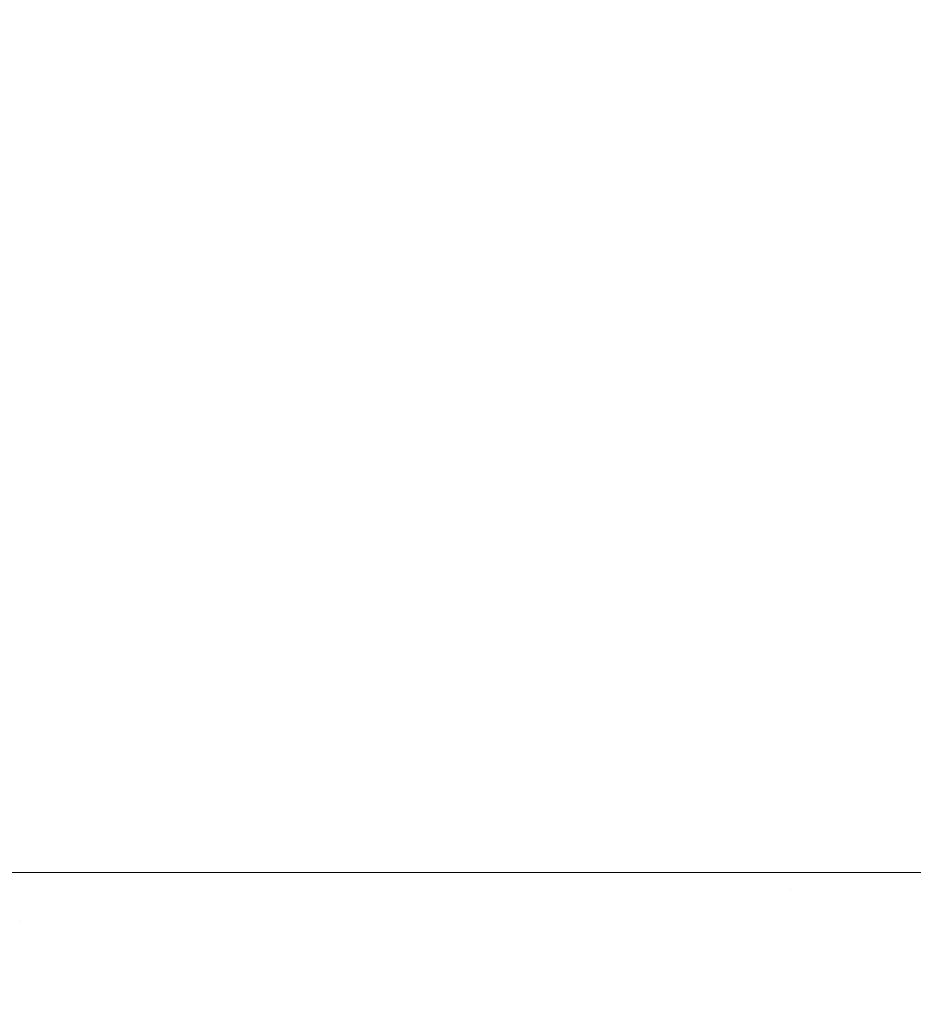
# Model space of a CAD drawing. Header units: centimetres. Extents: x -26 to 27.3, y 37.2 to 39.
# Tile 15 of 256: x -25.8971 to -25.8683, y 37.2959 to 37.3276. Entities that reach past the tile are written whole.
import ezdxf

# ---------------------------------------------------------------- set-up
doc = ezdxf.new("R2010")
doc.units = ezdxf.units.CM
doc.header["$LTSCALE"] = 2.54
doc.layers.add('Lucido design-1', color=7, linetype='Continuous')

# ---------------------------------------------------------------- blocks, each defined once
blk = doc.blocks.new('Gruppo-6-1')
at = {"color": 7, "linetype": 'Continuous', "lineweight": 9}
for points, invisible_edges in [([(-25.900628, 37.300112, -350.073923), (-25.900628, 38.900112, -350.073923), (-25.89691, 38.900112, -350.075499), (-25.89691, 37.300112, -350.075499)], 5), ([(-25.900628, 37.300112, -374.040686), (-25.900628, 38.900112, -374.040686), (-25.89691, 38.900112, -374.042262), (-25.89691, 37.300112, -374.042262)], 5), ([(-25.897079, 37.300112, -349.289902), (-25.896909, 37.300112, -349.289838), (-25.896909, 38.900112, -349.289838), (-25.897079, 38.900112, -349.289902)], 10), ([(-25.897079, 37.300112, -373.256665), (-25.896909, 37.300112, -373.256601), (-25.896909, 38.900112, -373.256601), (-25.897079, 38.900112, -373.256665)], 10), ([(-25.89691, 37.300112, -350.075499), (-25.89691, 38.900112, -350.075499), (-25.893137, 38.900112, -350.076923), (-25.893137, 37.300112, -350.076923)], 5), ([(-25.89691, 37.300112, -374.042262), (-25.89691, 38.900112, -374.042262), (-25.893137, 38.900112, -374.043686), (-25.893137, 37.300112, -374.043686)], 5), ([(-25.896909, 38.900112, -349.289838), (-25.896909, 37.300112, -349.289838), (-25.893137, 37.300112, -349.288412), (-25.893137, 38.900112, -349.288412)], 5), ([(-25.896909, 38.900112, -373.256601), (-25.896909, 37.300112, -373.256601), (-25.893137, 37.300112, -373.255175), (-25.893137, 38.900112, -373.255175)], 5), ([(-25.893083, 38.900112, -349.288392), (-25.893137, 38.900112, -349.288412), (-25.893137, 37.300112, -349.288412), (-25.893083, 37.300112, -349.288392)], 10), ([(-25.893137, 37.300112, -350.076923), (-25.893137, 38.900112, -350.076923), (-25.889314, 38.900112, -350.078192), (-25.889314, 37.300112, -350.078192)], 5), ([(-25.893083, 38.900112, -373.255155), (-25.893137, 38.900112, -373.255175), (-25.893137, 37.300112, -373.255175), (-25.893083, 37.300112, -373.255155)], 10), ([(-25.893137, 37.300112, -374.043686), (-25.893137, 38.900112, -374.043686), (-25.889314, 38.900112, -374.044955), (-25.889314, 37.300112, -374.044955)], 5), ([(-25.893083, 37.300112, -349.288392), (-25.889312, 37.300112, -349.287147), (-25.889312, 38.900112, -349.287147), (-25.893083, 38.900112, -349.288392)], 10), ([(-25.893083, 37.300112, -373.255155), (-25.889312, 37.300112, -373.253911), (-25.889312, 38.900112, -373.253911), (-25.893083, 38.900112, -373.255155)], 10), ([(-25.889314, 37.300112, -350.078192), (-25.889314, 38.900112, -350.078192), (-25.885447, 38.900112, -350.079304), (-25.885447, 37.300112, -350.079304)], 5), ([(-25.889314, 37.300112, -374.044955), (-25.889314, 38.900112, -374.044955), (-25.885447, 38.900112, -374.046067), (-25.885447, 37.300112, -374.046067)], 5), ([(-25.88902, 38.900112, -349.287051), (-25.889312, 38.900112, -349.287147), (-25.889312, 37.300112, -349.287147), (-25.88902, 37.300112, -349.287051)], 10), ([(-25.88902, 38.900112, -373.253814), (-25.889312, 38.900112, -373.253911), (-25.889312, 37.300112, -373.253911), (-25.88902, 37.300112, -373.253814)], 10), ([(-25.88902, 37.300112, -349.287051), (-25.885444, 37.300112, -349.286039), (-25.885444, 38.900112, -349.286039), (-25.88902, 38.900112, -349.287051)], 10), ([(-25.88902, 37.300112, -373.253814), (-25.885444, 37.300112, -373.252802), (-25.885444, 38.900112, -373.252802), (-25.88902, 38.900112, -373.253814)], 10), ([(-25.885447, 37.300112, -350.079304), (-25.885447, 38.900112, -350.079304), (-25.881544, 38.900112, -350.080259), (-25.881544, 37.300112, -350.080259)], 5), ([(-25.885447, 37.300112, -374.046067), (-25.885447, 38.900112, -374.046067), (-25.881544, 38.900112, -374.047022), (-25.881544, 37.300112, -374.047022)], 5), ([(-25.884898, 38.900112, -349.285885), (-25.885444, 38.900112, -349.286039), (-25.885444, 37.300112, -349.286039), (-25.884898, 37.300112, -349.285885)], 10), ([(-25.884898, 38.900112, -373.252648), (-25.885444, 38.900112, -373.252802), (-25.885444, 37.300112, -373.252802), (-25.884898, 37.300112, -373.252648)], 10), ([(-25.884898, 37.300112, -349.285885), (-25.88154, 37.300112, -349.285088), (-25.88154, 38.900112, -349.285088), (-25.884898, 38.900112, -349.285885)], 10), ([(-25.884898, 37.300112, -373.252648), (-25.88154, 37.300112, -373.251851), (-25.88154, 38.900112, -373.251851), (-25.884898, 38.900112, -373.252648)], 10), ([(-25.881544, 37.300112, -350.080259), (-25.881544, 38.900112, -350.080259), (-25.87761, 38.900112, -350.081056), (-25.87761, 37.300112, -350.081056)], 5), ([(-25.881544, 37.300112, -374.047022), (-25.881544, 38.900112, -374.047022), (-25.87761, 38.900112, -374.047819), (-25.87761, 37.300112, -374.047819)], 5), ([(-25.880723, 38.900112, -349.284894), (-25.88154, 38.900112, -349.285088), (-25.88154, 37.300112, -349.285088), (-25.880723, 37.300112, -349.284894)], 10), ([(-25.880723, 38.900112, -373.251657), (-25.88154, 38.900112, -373.251851), (-25.88154, 37.300112, -373.251851), (-25.880723, 37.300112, -373.251657)], 10), ([(-25.880723, 37.300112, -349.284894), (-25.877607, 37.300112, -349.284295), (-25.877607, 38.900112, -349.284295), (-25.880723, 38.900112, -349.284894)], 10), ([(-25.880723, 37.300112, -373.251657), (-25.877607, 37.300112, -373.251058), (-25.877607, 38.900112, -373.251058), (-25.880723, 38.900112, -373.251657)], 10), ([(-25.87761, 37.300112, -350.081056), (-25.87761, 38.900112, -350.081056), (-25.873653, 38.900112, -350.081693), (-25.873653, 37.300112, -350.081693)], 5), ([(-25.87761, 37.300112, -374.047819), (-25.87761, 38.900112, -374.047819), (-25.873653, 38.900112, -374.048456), (-25.873653, 37.300112, -374.048456)], 5), ([(-25.876502, 38.900112, -349.284083), (-25.877607, 38.900112, -349.284295), (-25.877607, 37.300112, -349.284295), (-25.876502, 37.300112, -349.284083)], 10), ([(-25.876502, 38.900112, -373.250846), (-25.877607, 38.900112, -373.251058), (-25.877607, 37.300112, -373.251058), (-25.876502, 37.300112, -373.250846)], 10), ([(-25.876502, 37.300112, -349.284083), (-25.87365, 37.300112, -349.28366), (-25.87365, 38.900112, -349.28366), (-25.876502, 38.900112, -349.284083)], 10), ([(-25.876502, 37.300112, -373.250846), (-25.87365, 37.300112, -373.250423), (-25.87365, 38.900112, -373.250423), (-25.876502, 38.900112, -373.250846)], 10), ([(-25.873653, 37.300112, -350.081693), (-25.873653, 38.900112, -350.081693), (-25.869679, 38.900112, -350.082171), (-25.869679, 37.300112, -350.082171)], 5), ([(-25.873653, 37.300112, -374.048456), (-25.873653, 38.900112, -374.048456), (-25.869679, 38.900112, -374.048934), (-25.869679, 37.300112, -374.048934)], 5), ([(-25.872243, 38.900112, -349.283452), (-25.87365, 38.900112, -349.28366), (-25.87365, 37.300112, -349.28366), (-25.872243, 37.300112, -349.283452)], 10), ([(-25.872243, 38.900112, -373.250215), (-25.87365, 38.900112, -373.250423), (-25.87365, 37.300112, -373.250423), (-25.872243, 37.300112, -373.250215)], 10), ([(-25.872243, 37.300112, -349.283452), (-25.869677, 37.300112, -349.283185), (-25.869677, 38.900112, -349.283185), (-25.872243, 38.900112, -349.283452)], 10), ([(-25.872243, 37.300112, -373.250215), (-25.869677, 37.300112, -373.249948), (-25.869677, 38.900112, -373.249948), (-25.872243, 38.900112, -373.250215)], 10), ([(-25.869679, 37.300112, -350.082171), (-25.869679, 38.900112, -350.082171), (-25.865694, 38.900112, -350.082489), (-25.865694, 37.300112, -350.082489)], 5), ([(-25.869679, 37.300112, -374.048934), (-25.869679, 38.900112, -374.048934), (-25.865694, 38.900112, -374.049252), (-25.865694, 37.300112, -374.049252)], 5), ([(-25.867953, 38.900112, -349.283005), (-25.869677, 38.900112, -349.283185), (-25.869677, 37.300112, -349.283185), (-25.867953, 37.300112, -349.283005)], 10), ([(-25.867953, 38.900112, -373.249768), (-25.869677, 38.900112, -373.249948), (-25.869677, 37.300112, -373.249948), (-25.867953, 37.300112, -373.249768)], 10), ([(-25.900965, 37.298361, -349.291579), (-25.897046, 37.298527, -349.289902), (-25.897079, 37.300112, -349.289902), (-25.900624, 37.300112, -349.291418)], 11), ([(-25.900965, 37.298361, -373.258342), (-25.897046, 37.298527, -373.256665), (-25.897079, 37.300112, -373.256665), (-25.900624, 37.300112, -373.258181)], 11), ([(-25.900591, 37.298376, -350.073923), (-25.900628, 37.300112, -350.073923), (-25.89691, 37.300112, -350.075499), (-25.896877, 37.298534, -350.075499)], 13), ([(-25.900591, 37.298376, -374.040686), (-25.900628, 37.300112, -374.040686), (-25.89691, 37.300112, -374.042262), (-25.896877, 37.298534, -374.042262)], 13), ([(-25.896909, 37.300112, -349.289838), (-25.897079, 37.300112, -349.289902), (-25.897046, 37.298527, -349.289902)], 10), ([(-25.896909, 37.300112, -373.256601), (-25.897079, 37.300112, -373.256665), (-25.897046, 37.298527, -373.256665)], 10), ([(-25.893137, 37.300112, -349.288412), (-25.896909, 37.300112, -349.289838), (-25.897046, 37.298527, -349.289902), (-25.893053, 37.298697, -349.288392)], 14), ([(-25.893137, 37.300112, -373.255175), (-25.896909, 37.300112, -373.256601), (-25.897046, 37.298527, -373.256665), (-25.893053, 37.298697, -373.255155)], 14), ([(-25.896877, 37.298534, -350.075499), (-25.89691, 37.300112, -350.075499), (-25.893137, 37.300112, -350.076923), (-25.893107, 37.298694, -350.076923)], 13), ([(-25.896877, 37.298534, -374.042262), (-25.89691, 37.300112, -374.042262), (-25.893137, 37.300112, -374.043686), (-25.893107, 37.298694, -374.043686)], 13), ([(-25.893053, 37.298697, -349.288392), (-25.893083, 37.300112, -349.288392), (-25.893137, 37.300112, -349.288412)], 9), ([(-25.893107, 37.298694, -350.076923), (-25.893137, 37.300112, -350.076923), (-25.889314, 37.300112, -350.078192), (-25.889287, 37.298857, -350.078192)], 13), ([(-25.893053, 37.298697, -373.255155), (-25.893083, 37.300112, -373.255155), (-25.893137, 37.300112, -373.255175)], 9), ([(-25.893107, 37.298694, -374.043686), (-25.893137, 37.300112, -374.043686), (-25.889314, 37.300112, -374.044955), (-25.889287, 37.298857, -374.044955)], 13), ([(-25.889312, 37.300112, -349.287147), (-25.893083, 37.300112, -349.288392), (-25.893053, 37.298697, -349.288392), (-25.888994, 37.298869, -349.287051)], 14), ([(-25.889312, 37.300112, -373.253911), (-25.893083, 37.300112, -373.255155), (-25.893053, 37.298697, -373.255155), (-25.888994, 37.298869, -373.253814)], 14), ([(-25.889287, 37.298857, -350.078192), (-25.889314, 37.300112, -350.078192), (-25.885447, 37.300112, -350.079304), (-25.885424, 37.299021, -350.079304)], 13), ([(-25.889287, 37.298857, -374.044955), (-25.889314, 37.300112, -374.044955), (-25.885447, 37.300112, -374.046067), (-25.885424, 37.299021, -374.046067)], 13), ([(-25.888994, 37.298869, -349.287051), (-25.889021, 37.300112, -349.287051), (-25.889312, 37.300112, -349.287147)], 9), ([(-25.888994, 37.298869, -373.253814), (-25.889021, 37.300112, -373.253814), (-25.889312, 37.300112, -373.253911)], 9), ([(-25.885444, 37.300112, -349.286039), (-25.889021, 37.300112, -349.287051), (-25.888994, 37.298869, -349.287051), (-25.884875, 37.299044, -349.285885)], 14), ([(-25.885444, 37.300112, -373.252802), (-25.889021, 37.300112, -373.253814), (-25.888994, 37.298869, -373.253814), (-25.884875, 37.299044, -373.252648)], 14), ([(-25.885424, 37.299021, -350.079304), (-25.885447, 37.300112, -350.079304), (-25.881544, 37.300112, -350.080259), (-25.881524, 37.299186, -350.080259)], 13), ([(-25.885424, 37.299021, -374.046067), (-25.885447, 37.300112, -374.046067), (-25.881544, 37.300112, -374.047022), (-25.881524, 37.299186, -374.047022)], 13), ([(-25.884875, 37.299044, -349.285885), (-25.884898, 37.300112, -349.285885), (-25.885444, 37.300112, -349.286039)], 9), ([(-25.884875, 37.299044, -373.252648), (-25.884898, 37.300112, -373.252648), (-25.885444, 37.300112, -373.252802)], 9), ([(-25.88154, 37.300112, -349.285088), (-25.884898, 37.300112, -349.285885), (-25.884875, 37.299044, -349.285885), (-25.880704, 37.299221, -349.284894)], 14), ([(-25.88154, 37.300112, -373.251851), (-25.884898, 37.300112, -373.252648), (-25.884875, 37.299044, -373.252648), (-25.880704, 37.299221, -373.251657)], 14), ([(-25.881524, 37.299186, -350.080259), (-25.881544, 37.300112, -350.080259), (-25.87761, 37.300112, -350.081056), (-25.877594, 37.299353, -350.081056)], 13), ([(-25.881524, 37.299186, -374.047022), (-25.881544, 37.300112, -374.047022), (-25.87761, 37.300112, -374.047819), (-25.877594, 37.299353, -374.047819)], 13), ([(-25.880704, 37.299221, -349.284894), (-25.880723, 37.300112, -349.284894), (-25.88154, 37.300112, -349.285088)], 9), ([(-25.880704, 37.299221, -373.251657), (-25.880723, 37.300112, -373.251657), (-25.88154, 37.300112, -373.251851)], 9), ([(-25.877607, 37.300112, -349.284295), (-25.880723, 37.300112, -349.284894), (-25.880704, 37.299221, -349.284894), (-25.876487, 37.2994, -349.284083)], 14), ([(-25.877607, 37.300112, -373.251058), (-25.880723, 37.300112, -373.251657), (-25.880704, 37.299221, -373.251657), (-25.876487, 37.2994, -373.250846)], 14), ([(-25.877594, 37.299353, -350.081056), (-25.87761, 37.300112, -350.081056), (-25.873653, 37.300112, -350.081693), (-25.87364, 37.299521, -350.081693)], 13), ([(-25.877594, 37.299353, -374.047819), (-25.87761, 37.300112, -374.047819), (-25.873653, 37.300112, -374.048456), (-25.87364, 37.299521, -374.048456)], 13), ([(-25.876487, 37.2994, -349.284083), (-25.876502, 37.300112, -349.284083), (-25.877607, 37.300112, -349.284295)], 9), ([(-25.876487, 37.2994, -373.250846), (-25.876502, 37.300112, -373.250846), (-25.877607, 37.300112, -373.251058)], 9), ([(-25.87365, 37.300112, -349.28366), (-25.876502, 37.300112, -349.284083), (-25.876487, 37.2994, -349.284083), (-25.872231, 37.299581, -349.283452)], 14), ([(-25.87365, 37.300112, -373.250423), (-25.876502, 37.300112, -373.250846), (-25.876487, 37.2994, -373.250846), (-25.872231, 37.299581, -373.250215)], 14), ([(-25.87364, 37.299521, -350.081693), (-25.873653, 37.300112, -350.081693), (-25.869679, 37.300112, -350.082171), (-25.86967, 37.29969, -350.082171)], 13), ([(-25.87364, 37.299521, -374.048456), (-25.873653, 37.300112, -374.048456), (-25.869679, 37.300112, -374.048934), (-25.86967, 37.29969, -374.048934)], 13), ([(-25.872231, 37.299581, -349.283452), (-25.872243, 37.300112, -349.283452), (-25.87365, 37.300112, -349.28366)], 9), ([(-25.872231, 37.299581, -373.250215), (-25.872243, 37.300112, -373.250215), (-25.87365, 37.300112, -373.250423)], 9), ([(-25.869677, 37.300112, -349.283185), (-25.872243, 37.300112, -349.283452), (-25.872231, 37.299581, -349.283452)], 10), ([(-25.869677, 37.300112, -373.249948), (-25.872243, 37.300112, -373.250215), (-25.872231, 37.299581, -373.250215)], 10), ([(-25.872231, 37.299581, -349.283452), (-25.867946, 37.299763, -349.283005), (-25.867953, 37.300112, -349.283005), (-25.869677, 37.300112, -349.283185)], 11), ([(-25.872231, 37.299581, -373.250215), (-25.867946, 37.299763, -373.249768), (-25.867953, 37.300112, -373.249768), (-25.869677, 37.300112, -373.249948)], 11), ([(-25.86967, 37.29969, -350.082171), (-25.869679, 37.300112, -350.082171), (-25.865694, 37.300112, -350.082489), (-25.865689, 37.299859, -350.082489)], 13), ([(-25.86967, 37.29969, -374.048934), (-25.869679, 37.300112, -374.048934), (-25.865694, 37.300112, -374.049252), (-25.865689, 37.299859, -374.049252)], 13), ([(-25.869643, 37.299269, -350.082171), (-25.86967, 37.29969, -350.082171), (-25.865689, 37.299859, -350.082489), (-25.865673, 37.299607, -350.082489)], 15), ([(-25.869643, 37.299269, -374.048934), (-25.86967, 37.29969, -374.048934), (-25.865689, 37.299859, -374.049252), (-25.865673, 37.299607, -374.049252)], 15), ([(-25.877546, 37.298596, -350.081056), (-25.877594, 37.299353, -350.081056), (-25.87364, 37.299521, -350.081693), (-25.873603, 37.298932, -350.081693)], 15), ([(-25.877546, 37.298596, -374.047819), (-25.877594, 37.299353, -374.047819), (-25.87364, 37.299521, -374.048456), (-25.873603, 37.298932, -374.048456)], 15), ([(-25.872198, 37.299051, -349.283452), (-25.872231, 37.299581, -349.283452), (-25.876487, 37.2994, -349.284083), (-25.876441, 37.29869, -349.284083)], 15), ([(-25.872198, 37.299051, -373.250215), (-25.872231, 37.299581, -373.250215), (-25.876487, 37.2994, -373.250846), (-25.876441, 37.29869, -373.250846)], 15), ([(-25.873603, 37.298932, -350.081693), (-25.87364, 37.299521, -350.081693), (-25.86967, 37.29969, -350.082171), (-25.869643, 37.299269, -350.082171)], 15), ([(-25.873603, 37.298932, -374.048456), (-25.87364, 37.299521, -374.048456), (-25.86967, 37.29969, -374.048934), (-25.869643, 37.299269, -374.048934)], 15), ([(-25.867924, 37.299415, -349.283005), (-25.867946, 37.299763, -349.283005), (-25.872231, 37.299581, -349.283452), (-25.872198, 37.299051, -349.283452)], 15), ([(-25.867924, 37.299415, -373.249768), (-25.867946, 37.299763, -373.249768), (-25.872231, 37.299581, -373.250215), (-25.872198, 37.299051, -373.250215)], 15), ([(-25.869598, 37.298849, -350.082171), (-25.869643, 37.299269, -350.082171), (-25.865673, 37.299607, -350.082489), (-25.865646, 37.299355, -350.082489)], 15), ([(-25.869598, 37.298849, -374.048934), (-25.869643, 37.299269, -374.048934), (-25.865673, 37.299607, -374.049252), (-25.865646, 37.299355, -374.049252)], 15), ([(-25.885355, 37.297931, -350.079304), (-25.885424, 37.299021, -350.079304), (-25.881524, 37.299186, -350.080259), (-25.881465, 37.298262, -350.080259)], 15), ([(-25.885355, 37.297931, -374.046067), (-25.885424, 37.299021, -374.046067), (-25.881524, 37.299186, -374.047022), (-25.881465, 37.298262, -374.047022)], 15), ([(-25.880647, 37.298332, -349.284894), (-25.880704, 37.299221, -349.284894), (-25.884875, 37.299044, -349.285885), (-25.884807, 37.297978, -349.285885)], 15), ([(-25.880647, 37.298332, -373.251657), (-25.880704, 37.299221, -373.251657), (-25.884875, 37.299044, -373.252648), (-25.884807, 37.297978, -373.252648)], 15), ([(-25.881465, 37.298262, -350.080259), (-25.881524, 37.299186, -350.080259), (-25.877594, 37.299353, -350.081056), (-25.877546, 37.298596, -350.081056)], 15), ([(-25.881465, 37.298262, -374.047022), (-25.881524, 37.299186, -374.047022), (-25.877594, 37.299353, -374.047819), (-25.877546, 37.298596, -374.047819)], 15), ([(-25.876441, 37.29869, -349.284083), (-25.876487, 37.2994, -349.284083), (-25.880704, 37.299221, -349.284894), (-25.880647, 37.298332, -349.284894)], 15), ([(-25.876441, 37.29869, -373.250846), (-25.876487, 37.2994, -373.250846), (-25.880704, 37.299221, -373.251657), (-25.880647, 37.298332, -373.251657)], 15), ([(-25.87354, 37.298344, -350.081693), (-25.873603, 37.298932, -350.081693), (-25.869643, 37.299269, -350.082171), (-25.869598, 37.298849, -350.082171)], 15), ([(-25.87354, 37.298344, -374.048456), (-25.873603, 37.298932, -374.048456), (-25.869643, 37.299269, -374.048934), (-25.869598, 37.298849, -374.048934)], 15), ([(-25.867887, 37.299068, -349.283005), (-25.867924, 37.299415, -349.283005), (-25.872198, 37.299051, -349.283452), (-25.872141, 37.298523, -349.283452)], 15), ([(-25.867887, 37.299068, -373.249768), (-25.867924, 37.299415, -373.249768), (-25.872198, 37.299051, -373.250215), (-25.872141, 37.298523, -373.250215)], 15), ([(-25.869536, 37.298431, -350.082171), (-25.869598, 37.298849, -350.082171), (-25.865646, 37.299355, -350.082489), (-25.865608, 37.299105, -350.082489)], 15), ([(-25.869536, 37.298431, -374.048934), (-25.869598, 37.298849, -374.048934), (-25.865646, 37.299355, -374.049252), (-25.865608, 37.299105, -374.049252)], 15), ([(-25.893017, 37.297279, -350.076923), (-25.893107, 37.298694, -350.076923), (-25.889287, 37.298857, -350.078192), (-25.889207, 37.297603, -350.078192)], 15), ([(-25.893017, 37.297279, -374.043686), (-25.893107, 37.298694, -374.043686), (-25.889287, 37.298857, -374.044955), (-25.889207, 37.297603, -374.044955)], 15), ([(-25.888915, 37.297628, -349.287051), (-25.888994, 37.298869, -349.287051), (-25.893053, 37.298697, -349.288392), (-25.892963, 37.297284, -349.288392)], 15), ([(-25.888915, 37.297628, -373.253814), (-25.888994, 37.298869, -373.253814), (-25.893053, 37.298697, -373.255155), (-25.892963, 37.297284, -373.255155)], 15), ([(-25.889207, 37.297603, -350.078192), (-25.889287, 37.298857, -350.078192), (-25.885424, 37.299021, -350.079304), (-25.885355, 37.297931, -350.079304)], 15), ([(-25.889207, 37.297603, -374.044955), (-25.889287, 37.298857, -374.044955), (-25.885424, 37.299021, -374.046067), (-25.885355, 37.297931, -374.046067)], 15), ([(-25.884807, 37.297978, -349.285885), (-25.884875, 37.299044, -349.285885), (-25.888994, 37.298869, -349.287051), (-25.888915, 37.297628, -349.287051)], 15), ([(-25.884807, 37.297978, -373.252648), (-25.884875, 37.299044, -373.252648), (-25.888994, 37.298869, -373.253814), (-25.888915, 37.297628, -373.253814)], 15), ([(-25.877465, 37.297841, -350.081056), (-25.877546, 37.298596, -350.081056), (-25.873603, 37.298932, -350.081693), (-25.87354, 37.298344, -350.081693)], 15), ([(-25.877465, 37.297841, -374.047819), (-25.877546, 37.298596, -374.047819), (-25.873603, 37.298932, -374.048456), (-25.87354, 37.298344, -374.048456)], 15), ([(-25.872141, 37.298523, -349.283452), (-25.872198, 37.299051, -349.283452), (-25.876441, 37.29869, -349.284083), (-25.876366, 37.297982, -349.284083)], 15), ([(-25.872141, 37.298523, -373.250215), (-25.872198, 37.299051, -373.250215), (-25.876441, 37.29869, -373.250846), (-25.876366, 37.297982, -373.250846)], 15), ([(-25.873453, 37.29776, -350.081693), (-25.87354, 37.298344, -350.081693), (-25.869598, 37.298849, -350.082171), (-25.869536, 37.298431, -350.082171)], 15), ([(-25.873453, 37.29776, -374.048456), (-25.87354, 37.298344, -374.048456), (-25.869598, 37.298849, -374.048934), (-25.869536, 37.298431, -374.048934)], 15), ([(-25.867835, 37.298723, -349.283005), (-25.867887, 37.299068, -349.283005), (-25.872141, 37.298523, -349.283452), (-25.872063, 37.297998, -349.283452)], 15), ([(-25.867835, 37.298723, -373.249768), (-25.867887, 37.299068, -373.249768), (-25.872141, 37.298523, -373.250215), (-25.872063, 37.297998, -373.250215)], 15), ([(-25.869456, 37.298017, -350.082171), (-25.869536, 37.298431, -350.082171), (-25.865608, 37.299105, -350.082489), (-25.86556, 37.298856, -350.082489)], 15), ([(-25.869456, 37.298017, -374.048934), (-25.869536, 37.298431, -374.048934), (-25.865608, 37.299105, -374.049252), (-25.86556, 37.298856, -374.049252)], 15), ([(-25.869358, 37.297606, -350.082171), (-25.869456, 37.298017, -350.082171), (-25.86556, 37.298856, -350.082489), (-25.865502, 37.29861, -350.082489)], 15), ([(-25.869358, 37.297606, -374.048934), (-25.869456, 37.298017, -374.048934), (-25.86556, 37.298856, -374.049252), (-25.865502, 37.29861, -374.049252)], 15), ([(-25.896945, 37.296945, -349.289902), (-25.897046, 37.298527, -349.289902), (-25.900965, 37.298361, -349.291579), (-25.900853, 37.296612, -349.291579)], 15), ([(-25.896945, 37.296945, -373.256665), (-25.897046, 37.298527, -373.256665), (-25.900965, 37.298361, -373.258342), (-25.900853, 37.296612, -373.258342)], 15), ([(-25.90048, 37.296644, -350.073923), (-25.900591, 37.298376, -350.073923), (-25.896877, 37.298534, -350.075499), (-25.896776, 37.296959, -350.075499)], 15), ([(-25.90048, 37.296644, -374.040686), (-25.900591, 37.298376, -374.040686), (-25.896877, 37.298534, -374.042262), (-25.896776, 37.296959, -374.042262)], 15), ([(-25.892963, 37.297284, -349.288392), (-25.893053, 37.298697, -349.288392), (-25.897046, 37.298527, -349.289902), (-25.896945, 37.296945, -349.289902)], 15), ([(-25.892963, 37.297284, -373.255155), (-25.893053, 37.298697, -373.255155), (-25.897046, 37.298527, -373.256665), (-25.896945, 37.296945, -373.256665)], 15), ([(-25.896776, 37.296959, -350.075499), (-25.896877, 37.298534, -350.075499), (-25.893107, 37.298694, -350.076923), (-25.893017, 37.297279, -350.076923)], 15), ([(-25.896776, 37.296959, -374.042262), (-25.896877, 37.298534, -374.042262), (-25.893107, 37.298694, -374.043686), (-25.893017, 37.297279, -374.043686)], 15), ([(-25.881367, 37.297342, -350.080259), (-25.881465, 37.298262, -350.080259), (-25.877546, 37.298596, -350.081056), (-25.877465, 37.297841, -350.081056)], 15), ([(-25.881367, 37.297342, -374.047022), (-25.881465, 37.298262, -374.047022), (-25.877546, 37.298596, -374.047819), (-25.877465, 37.297841, -374.047819)], 15), ([(-25.876366, 37.297982, -349.284083), (-25.876441, 37.29869, -349.284083), (-25.880647, 37.298332, -349.284894), (-25.880553, 37.297446, -349.284894)], 15), ([(-25.876366, 37.297982, -373.250846), (-25.876441, 37.29869, -373.250846), (-25.880647, 37.298332, -373.251657), (-25.880553, 37.297446, -373.251657)], 15), ([(-25.872063, 37.297998, -349.283452), (-25.872141, 37.298523, -349.283452), (-25.876366, 37.297982, -349.284083), (-25.87626, 37.297278, -349.284083)], 15), ([(-25.872063, 37.297998, -373.250215), (-25.872141, 37.298523, -373.250215), (-25.876366, 37.297982, -373.250846), (-25.87626, 37.297278, -373.250846)], 15), ([(-25.867769, 37.29838, -349.283005), (-25.867835, 37.298723, -349.283005), (-25.872063, 37.297998, -349.283452), (-25.871962, 37.297477, -349.283452)], 15), ([(-25.867769, 37.29838, -373.249768), (-25.867835, 37.298723, -373.249768), (-25.872063, 37.297998, -373.250215), (-25.871962, 37.297477, -373.250215)], 15), ([(-25.869243, 37.2972, -350.082171), (-25.869358, 37.297606, -350.082171), (-25.865502, 37.29861, -350.082489), (-25.865433, 37.298367, -350.082489)], 15), ([(-25.869243, 37.2972, -374.048934), (-25.869358, 37.297606, -374.048934), (-25.865502, 37.29861, -374.049252), (-25.865433, 37.298367, -374.049252)], 15), ([(-25.885239, 37.296846, -350.079304), (-25.885355, 37.297931, -350.079304), (-25.881465, 37.298262, -350.080259), (-25.881367, 37.297342, -350.080259)], 15), ([(-25.885239, 37.296846, -374.046067), (-25.885355, 37.297931, -374.046067), (-25.881465, 37.298262, -374.047022), (-25.881367, 37.297342, -374.047022)], 15), ([(-25.880553, 37.297446, -349.284894), (-25.880647, 37.298332, -349.284894), (-25.884807, 37.297978, -349.285885), (-25.884694, 37.296916, -349.285885)], 15), ([(-25.880553, 37.297446, -373.251657), (-25.880647, 37.298332, -373.251657), (-25.884807, 37.297978, -373.252648), (-25.884694, 37.296916, -373.252648)], 15), ([(-25.877353, 37.297091, -350.081056), (-25.877465, 37.297841, -350.081056), (-25.87354, 37.298344, -350.081693), (-25.873453, 37.29776, -350.081693)], 15), ([(-25.877353, 37.297091, -374.047819), (-25.877465, 37.297841, -374.047819), (-25.87354, 37.298344, -374.048456), (-25.873453, 37.29776, -374.048456)], 15), ([(-25.873341, 37.297179, -350.081693), (-25.873453, 37.29776, -350.081693), (-25.869536, 37.298431, -350.082171), (-25.869456, 37.298017, -350.082171)], 15), ([(-25.873341, 37.297179, -374.048456), (-25.873453, 37.29776, -374.048456), (-25.869536, 37.298431, -374.048934), (-25.869456, 37.298017, -374.048934)], 15), ([(-25.867688, 37.298041, -349.283005), (-25.867769, 37.29838, -349.283005), (-25.871962, 37.297477, -349.283452), (-25.871839, 37.29696, -349.283452)], 15), ([(-25.867688, 37.298041, -373.249768), (-25.867769, 37.29838, -373.249768), (-25.871962, 37.297477, -373.250215), (-25.871839, 37.29696, -373.250215)], 15), ([(-25.869111, 37.296799, -350.082171), (-25.869243, 37.2972, -350.082171), (-25.865433, 37.298367, -350.082489), (-25.865354, 37.298126, -350.082489)], 15), ([(-25.869111, 37.296799, -374.048934), (-25.869243, 37.2972, -374.048934), (-25.865433, 37.298367, -374.049252), (-25.865354, 37.298126, -374.049252)], 15), ([(-25.889074, 37.296355, -350.078192), (-25.889207, 37.297603, -350.078192), (-25.885355, 37.297931, -350.079304), (-25.885239, 37.296846, -350.079304)], 15), ([(-25.889074, 37.296355, -374.044955), (-25.889207, 37.297603, -374.044955), (-25.885355, 37.297931, -374.046067), (-25.885239, 37.296846, -374.046067)], 15), ([(-25.884694, 37.296916, -349.285885), (-25.884807, 37.297978, -349.285885), (-25.888915, 37.297628, -349.287051), (-25.888783, 37.296392, -349.287051)], 15), ([(-25.884694, 37.296916, -373.252648), (-25.884807, 37.297978, -373.252648), (-25.888915, 37.297628, -373.253814), (-25.888783, 37.296392, -373.253814)], 15), ([(-25.87626, 37.297278, -349.284083), (-25.876366, 37.297982, -349.284083), (-25.880553, 37.297446, -349.284894), (-25.880421, 37.296565, -349.284894)], 15), ([(-25.87626, 37.297278, -373.250846), (-25.876366, 37.297982, -373.250846), (-25.880553, 37.297446, -373.251657), (-25.880421, 37.296565, -373.251657)], 15), ([(-25.871962, 37.297477, -349.283452), (-25.872063, 37.297998, -349.283452), (-25.87626, 37.297278, -349.284083), (-25.876125, 37.296579, -349.284083)], 15), ([(-25.871962, 37.297477, -373.250215), (-25.872063, 37.297998, -373.250215), (-25.87626, 37.297278, -373.250846), (-25.876125, 37.296579, -373.250846)], 15), ([(-25.873204, 37.296605, -350.081693), (-25.873341, 37.297179, -350.081693), (-25.869456, 37.298017, -350.082171), (-25.869358, 37.297606, -350.082171)], 15), ([(-25.873204, 37.296605, -374.048456), (-25.873341, 37.297179, -374.048456), (-25.869456, 37.298017, -374.048934), (-25.869358, 37.297606, -374.048934)], 15), ([(-25.867593, 37.297705, -349.283005), (-25.867688, 37.298041, -349.283005), (-25.871839, 37.29696, -349.283452), (-25.871694, 37.296449, -349.283452)], 15), ([(-25.867593, 37.297705, -373.249768), (-25.867688, 37.298041, -373.249768), (-25.871839, 37.29696, -373.250215), (-25.871694, 37.296449, -373.250215)], 15), ([(-25.868962, 37.296404, -350.082171), (-25.869111, 37.296799, -350.082171), (-25.865354, 37.298126, -350.082489), (-25.865264, 37.29789, -350.082489)], 15), ([(-25.868962, 37.296404, -374.048934), (-25.869111, 37.296799, -374.048934), (-25.865354, 37.298126, -374.049252), (-25.865264, 37.29789, -374.049252)], 15), ([(-25.868796, 37.296016, -350.082171), (-25.868962, 37.296404, -350.082171), (-25.865264, 37.29789, -350.082489), (-25.865165, 37.297657, -350.082489)], 15), ([(-25.868796, 37.296016, -374.048934), (-25.868962, 37.296404, -374.048934), (-25.865264, 37.29789, -374.049252), (-25.865165, 37.297657, -374.049252)], 15), ([(-25.892866, 37.295869, -350.076923), (-25.893017, 37.297279, -350.076923), (-25.889207, 37.297603, -350.078192), (-25.889074, 37.296355, -350.078192)], 15), ([(-25.892866, 37.295869, -374.043686), (-25.893017, 37.297279, -374.043686), (-25.889207, 37.297603, -374.044955), (-25.889074, 37.296355, -374.044955)], 15), ([(-25.888783, 37.296392, -349.287051), (-25.888915, 37.297628, -349.287051), (-25.892963, 37.297284, -349.288392), (-25.892813, 37.295876, -349.288392)], 15), ([(-25.888783, 37.296392, -373.253814), (-25.888915, 37.297628, -373.253814), (-25.892963, 37.297284, -373.255155), (-25.892813, 37.295876, -373.255155)], 15), ([(-25.88123, 37.296426, -350.080259), (-25.881367, 37.297342, -350.080259), (-25.877465, 37.297841, -350.081056), (-25.877353, 37.297091, -350.081056)], 15), ([(-25.88123, 37.296426, -374.047022), (-25.881367, 37.297342, -374.047022), (-25.877465, 37.297841, -374.047819), (-25.877353, 37.297091, -374.047819)], 15), ([(-25.877209, 37.296346, -350.081056), (-25.877353, 37.297091, -350.081056), (-25.873453, 37.29776, -350.081693), (-25.873341, 37.297179, -350.081693)], 15), ([(-25.877209, 37.296346, -374.047819), (-25.877353, 37.297091, -374.047819), (-25.873453, 37.29776, -374.048456), (-25.873341, 37.297179, -374.048456)], 15), ([(-25.873043, 37.296036, -350.081693), (-25.873204, 37.296605, -350.081693), (-25.869358, 37.297606, -350.082171), (-25.869243, 37.2972, -350.082171)], 15), ([(-25.873043, 37.296036, -374.048456), (-25.873204, 37.296605, -374.048456), (-25.869358, 37.297606, -374.048934), (-25.869243, 37.2972, -374.048934)], 15), ([(-25.867484, 37.297374, -349.283005), (-25.867593, 37.297705, -349.283005), (-25.871694, 37.296449, -349.283452), (-25.871528, 37.295945, -349.283452)], 15), ([(-25.867484, 37.297374, -373.249768), (-25.867593, 37.297705, -373.249768), (-25.871694, 37.296449, -373.250215), (-25.871528, 37.295945, -373.250215)], 15), ([(-25.868614, 37.295635, -350.082171), (-25.868796, 37.296016, -350.082171), (-25.865165, 37.297657, -350.082489), (-25.865056, 37.297429, -350.082489)], 15), ([(-25.868614, 37.295635, -374.048934), (-25.868796, 37.296016, -374.048934), (-25.865165, 37.297657, -374.049252), (-25.865056, 37.297429, -374.049252)], 15), ([(-25.892813, 37.295876, -349.288392), (-25.892963, 37.297284, -349.288392), (-25.896945, 37.296945, -349.289902), (-25.896777, 37.295368, -349.289902)], 15), ([(-25.892813, 37.295876, -373.255155), (-25.892963, 37.297284, -373.255155), (-25.896945, 37.296945, -373.256665), (-25.896777, 37.295368, -373.256665)], 15), ([(-25.896609, 37.29539, -350.075499), (-25.896776, 37.296959, -350.075499), (-25.893017, 37.297279, -350.076923), (-25.892866, 37.295869, -350.076923)], 15), ([(-25.896609, 37.29539, -374.042262), (-25.896776, 37.296959, -374.042262), (-25.893017, 37.297279, -374.043686), (-25.892866, 37.295869, -374.043686)], 15), ([(-25.885077, 37.295766, -350.079304), (-25.885239, 37.296846, -350.079304), (-25.881367, 37.297342, -350.080259), (-25.88123, 37.296426, -350.080259)], 15), ([(-25.885077, 37.295766, -374.046067), (-25.885239, 37.296846, -374.046067), (-25.881367, 37.297342, -374.047022), (-25.88123, 37.296426, -374.047022)], 15), ([(-25.880421, 37.296565, -349.284894), (-25.880553, 37.297446, -349.284894), (-25.884694, 37.296916, -349.285885), (-25.884536, 37.295859, -349.285885)], 15), ([(-25.880421, 37.296565, -373.251657), (-25.880553, 37.297446, -373.251657), (-25.884694, 37.296916, -373.252648), (-25.884536, 37.295859, -373.252648)], 15), ([(-25.876125, 37.296579, -349.284083), (-25.87626, 37.297278, -349.284083), (-25.880421, 37.296565, -349.284894), (-25.880251, 37.29569, -349.284894)], 15), ([(-25.876125, 37.296579, -373.250846), (-25.87626, 37.297278, -373.250846), (-25.880421, 37.296565, -373.251657), (-25.880251, 37.29569, -373.251657)], 15), ([(-25.871839, 37.29696, -349.283452), (-25.871962, 37.297477, -349.283452), (-25.876125, 37.296579, -349.284083), (-25.875961, 37.295887, -349.284083)], 15), ([(-25.871839, 37.29696, -373.250215), (-25.871962, 37.297477, -373.250215), (-25.876125, 37.296579, -373.250846), (-25.875961, 37.295887, -373.250846)], 15), ([(-25.86736, 37.297047, -349.283005), (-25.867484, 37.297374, -349.283005), (-25.871528, 37.295945, -349.283452), (-25.871341, 37.295448, -349.283452)], 15), ([(-25.86736, 37.297047, -373.249768), (-25.867484, 37.297374, -373.249768), (-25.871528, 37.295945, -373.250215), (-25.871341, 37.295448, -373.250215)], 15), ([(-25.868416, 37.295262, -350.082171), (-25.868614, 37.295635, -350.082171), (-25.865056, 37.297429, -350.082489), (-25.864937, 37.297205, -350.082489)], 15), ([(-25.868416, 37.295262, -374.048934), (-25.868614, 37.295635, -374.048934), (-25.865056, 37.297429, -374.049252), (-25.864937, 37.297205, -374.049252)], 15), ([(-25.896777, 37.295368, -349.289902), (-25.896945, 37.296945, -349.289902), (-25.900853, 37.296612, -349.291579), (-25.900668, 37.29487, -349.291579)], 15), ([(-25.896777, 37.295368, -373.256665), (-25.896945, 37.296945, -373.256665), (-25.900853, 37.296612, -373.258342), (-25.900668, 37.29487, -373.258342)], 15), ([(-25.900296, 37.294918, -350.073923), (-25.90048, 37.296644, -350.073923), (-25.896776, 37.296959, -350.075499), (-25.896609, 37.29539, -350.075499)], 15), ([(-25.900296, 37.294918, -374.040686), (-25.90048, 37.296644, -374.040686), (-25.896776, 37.296959, -374.042262), (-25.896609, 37.29539, -374.042262)], 15), ([(-25.884536, 37.295859, -349.285885), (-25.884694, 37.296916, -349.285885), (-25.888783, 37.296392, -349.287051), (-25.888599, 37.295163, -349.287051)], 15), ([(-25.884536, 37.295859, -373.252648), (-25.884694, 37.296916, -373.252648), (-25.888783, 37.296392, -373.253814), (-25.888599, 37.295163, -373.253814)], 15), ([(-25.881054, 37.295517, -350.080259), (-25.88123, 37.296426, -350.080259), (-25.877353, 37.297091, -350.081056), (-25.877209, 37.296346, -350.081056)], 15), ([(-25.881054, 37.295517, -374.047022), (-25.88123, 37.296426, -374.047022), (-25.877353, 37.297091, -374.047819), (-25.877209, 37.296346, -374.047819)], 15), ([(-25.877033, 37.295608, -350.081056), (-25.877209, 37.296346, -350.081056), (-25.873341, 37.297179, -350.081693), (-25.873204, 37.296605, -350.081693)], 15), ([(-25.877033, 37.295608, -374.047819), (-25.877209, 37.296346, -374.047819), (-25.873341, 37.297179, -374.048456), (-25.873204, 37.296605, -374.048456)], 15), ([(-25.871694, 37.296449, -349.283452), (-25.871839, 37.29696, -349.283452), (-25.875961, 37.295887, -349.284083), (-25.875767, 37.295202, -349.284083)], 15), ([(-25.871694, 37.296449, -373.250215), (-25.871839, 37.29696, -373.250215), (-25.875961, 37.295887, -373.250846), (-25.875767, 37.295202, -373.250846)], 15), ([(-25.872858, 37.295475, -350.081693), (-25.873043, 37.296036, -350.081693), (-25.869243, 37.2972, -350.082171), (-25.869111, 37.296799, -350.082171)], 15), ([(-25.872858, 37.295475, -374.048456), (-25.873043, 37.296036, -374.048456), (-25.869243, 37.2972, -374.048934), (-25.869111, 37.296799, -374.048934)], 15), ([(-25.867223, 37.296726, -349.283005), (-25.86736, 37.297047, -349.283005), (-25.871341, 37.295448, -349.283452), (-25.871132, 37.29496, -349.283452)], 15), ([(-25.867223, 37.296726, -373.249768), (-25.86736, 37.297047, -373.249768), (-25.871341, 37.295448, -373.250215), (-25.871132, 37.29496, -373.250215)], 15), ([(-25.868202, 37.294898, -350.082171), (-25.868416, 37.295262, -350.082171), (-25.864937, 37.297205, -350.082489), (-25.864809, 37.296987, -350.082489)], 15), ([(-25.868202, 37.294898, -374.048934), (-25.868416, 37.295262, -374.048934), (-25.864937, 37.297205, -374.049252), (-25.864809, 37.296987, -374.049252)], 15), ([(-25.888888, 37.295113, -350.078192), (-25.889074, 37.296355, -350.078192), (-25.885239, 37.296846, -350.079304), (-25.885077, 37.295766, -350.079304)], 15), ([(-25.888888, 37.295113, -374.044955), (-25.889074, 37.296355, -374.044955), (-25.885239, 37.296846, -374.046067), (-25.885077, 37.295766, -374.046067)], 15), ([(-25.876827, 37.294877, -350.081056), (-25.877033, 37.295608, -350.081056), (-25.873204, 37.296605, -350.081693), (-25.873043, 37.296036, -350.081693)], 15), ([(-25.876827, 37.294877, -374.047819), (-25.877033, 37.295608, -374.047819), (-25.873204, 37.296605, -374.048456), (-25.873043, 37.296036, -374.048456)], 15), ([(-25.872649, 37.294922, -350.081693), (-25.872858, 37.295475, -350.081693), (-25.869111, 37.296799, -350.082171), (-25.868962, 37.296404, -350.082171)], 15), ([(-25.872649, 37.294922, -374.048456), (-25.872858, 37.295475, -374.048456), (-25.869111, 37.296799, -374.048934), (-25.868962, 37.296404, -374.048934)], 15), ([(-25.867073, 37.296412, -349.283005), (-25.867223, 37.296726, -349.283005), (-25.871132, 37.29496, -349.283452), (-25.870903, 37.29448, -349.283452)], 15), ([(-25.867073, 37.296412, -373.249768), (-25.867223, 37.296726, -373.249768), (-25.871132, 37.29496, -373.250215), (-25.870903, 37.29448, -373.250215)], 15), ([(-25.892656, 37.294467, -350.076923), (-25.892866, 37.295869, -350.076923), (-25.889074, 37.296355, -350.078192), (-25.888888, 37.295113, -350.078192)], 15), ([(-25.892656, 37.294467, -374.043686), (-25.892866, 37.295869, -374.043686), (-25.889074, 37.296355, -374.044955), (-25.888888, 37.295113, -374.044955)], 15), ([(-25.888599, 37.295163, -349.287051), (-25.888783, 37.296392, -349.287051), (-25.892813, 37.295876, -349.288392), (-25.892604, 37.294476, -349.288392)], 15), ([(-25.888599, 37.295163, -373.253814), (-25.888783, 37.296392, -373.253814), (-25.892813, 37.295876, -373.255155), (-25.892604, 37.294476, -373.255155)], 15), ([(-25.88487, 37.294695, -350.079304), (-25.885077, 37.295766, -350.079304), (-25.88123, 37.296426, -350.080259), (-25.881054, 37.295517, -350.080259)], 15), ([(-25.88487, 37.294695, -374.046067), (-25.885077, 37.295766, -374.046067), (-25.88123, 37.296426, -374.047022), (-25.881054, 37.295517, -374.047022)], 15), ([(-25.880251, 37.29569, -349.284894), (-25.880421, 37.296565, -349.284894), (-25.884536, 37.295859, -349.285885), (-25.884333, 37.29481, -349.285885)], 15), ([(-25.880251, 37.29569, -373.251657), (-25.880421, 37.296565, -373.251657), (-25.884536, 37.295859, -373.252648), (-25.884333, 37.29481, -373.252648)], 15), ([(-25.88084, 37.294616, -350.080259), (-25.881054, 37.295517, -350.080259), (-25.877209, 37.296346, -350.081056), (-25.877033, 37.295608, -350.081056)], 15), ([(-25.88084, 37.294616, -374.047022), (-25.881054, 37.295517, -374.047022), (-25.877209, 37.296346, -374.047819), (-25.877033, 37.295608, -374.047819)], 15), ([(-25.875961, 37.295887, -349.284083), (-25.876125, 37.296579, -349.284083), (-25.880251, 37.29569, -349.284894), (-25.880045, 37.294823, -349.284894)], 15), ([(-25.875961, 37.295887, -373.250846), (-25.876125, 37.296579, -373.250846), (-25.880251, 37.29569, -373.251657), (-25.880045, 37.294823, -373.251657)], 15), ([(-25.871528, 37.295945, -349.283452), (-25.871694, 37.296449, -349.283452), (-25.875767, 37.295202, -349.284083), (-25.875544, 37.294526, -349.284083)], 15), ([(-25.871528, 37.295945, -373.250215), (-25.871694, 37.296449, -373.250215), (-25.875767, 37.295202, -373.250846), (-25.875544, 37.294526, -373.250846)], 15), ([(-25.872417, 37.294379, -350.081693), (-25.872649, 37.294922, -350.081693), (-25.868962, 37.296404, -350.082171), (-25.868796, 37.296016, -350.082171)], 15), ([(-25.872417, 37.294379, -374.048456), (-25.872649, 37.294922, -374.048456), (-25.868962, 37.296404, -374.048934), (-25.868796, 37.296016, -374.048934)], 15), ([(-25.866909, 37.296103, -349.283005), (-25.867073, 37.296412, -349.283005), (-25.870903, 37.29448, -349.283452), (-25.870654, 37.294011, -349.283452)], 15), ([(-25.866909, 37.296103, -373.249768), (-25.867073, 37.296412, -373.249768), (-25.870903, 37.29448, -373.250215), (-25.870654, 37.294011, -373.250215)], 15), ([(-25.876589, 37.294157, -350.081056), (-25.876827, 37.294877, -350.081056), (-25.873043, 37.296036, -350.081693), (-25.872858, 37.295475, -350.081693)], 15), ([(-25.876589, 37.294157, -374.047819), (-25.876827, 37.294877, -374.047819), (-25.873043, 37.296036, -374.048456), (-25.872858, 37.295475, -374.048456)], 15), ([(-25.872163, 37.293845, -350.081693), (-25.872417, 37.294379, -350.081693), (-25.868796, 37.296016, -350.082171), (-25.868614, 37.295635, -350.082171)], 15), ([(-25.872163, 37.293845, -374.048456), (-25.872417, 37.294379, -374.048456), (-25.868796, 37.296016, -374.048934), (-25.868614, 37.295635, -374.048934)], 15), ([(-25.866733, 37.295802, -349.283005), (-25.866909, 37.296103, -349.283005), (-25.870654, 37.294011, -349.283452), (-25.870385, 37.293553, -349.283452)], 15), ([(-25.866733, 37.295802, -373.249768), (-25.866909, 37.296103, -373.249768), (-25.870654, 37.294011, -373.250215), (-25.870385, 37.293553, -373.250215)], 15), ([(-25.892604, 37.294476, -349.288392), (-25.892813, 37.295876, -349.288392), (-25.896777, 37.295368, -349.289902), (-25.896542, 37.293801, -349.289902)], 15), ([(-25.892604, 37.294476, -373.255155), (-25.892813, 37.295876, -373.255155), (-25.896777, 37.295368, -373.256665), (-25.896542, 37.293801, -373.256665)], 15), ([(-25.896376, 37.293829, -350.075499), (-25.896609, 37.29539, -350.075499), (-25.892866, 37.295869, -350.076923), (-25.892656, 37.294467, -350.076923)], 15), ([(-25.896376, 37.293829, -374.042262), (-25.896609, 37.29539, -374.042262), (-25.892866, 37.295869, -374.043686), (-25.892656, 37.294467, -374.043686)], 15), ([(-25.875767, 37.295202, -349.284083), (-25.875961, 37.295887, -349.284083), (-25.880045, 37.294823, -349.284894), (-25.879803, 37.293966, -349.284894)], 15), ([(-25.875767, 37.295202, -373.250846), (-25.875961, 37.295887, -373.250846), (-25.880045, 37.294823, -373.251657), (-25.879803, 37.293966, -373.251657)], 15), ([(-25.871341, 37.295448, -349.283452), (-25.871528, 37.295945, -349.283452), (-25.875544, 37.294526, -349.284083), (-25.875293, 37.29386, -349.284083)], 15), ([(-25.871341, 37.295448, -373.250215), (-25.871528, 37.295945, -373.250215), (-25.875544, 37.294526, -373.250846), (-25.875293, 37.29386, -373.250846)], 15)]:
    blk.add_3dface(points, dxfattribs=dict(at, invisible_edges=invisible_edges))

msp = doc.modelspace()

# ---------------------------------------------------------------- block references
at = {"layer": 'Lucido design-1', "color": 7}
msp.add_blockref('Gruppo-6-1', (0, 0), dxfattribs=at)

doc.saveas('drawing.dxf')
